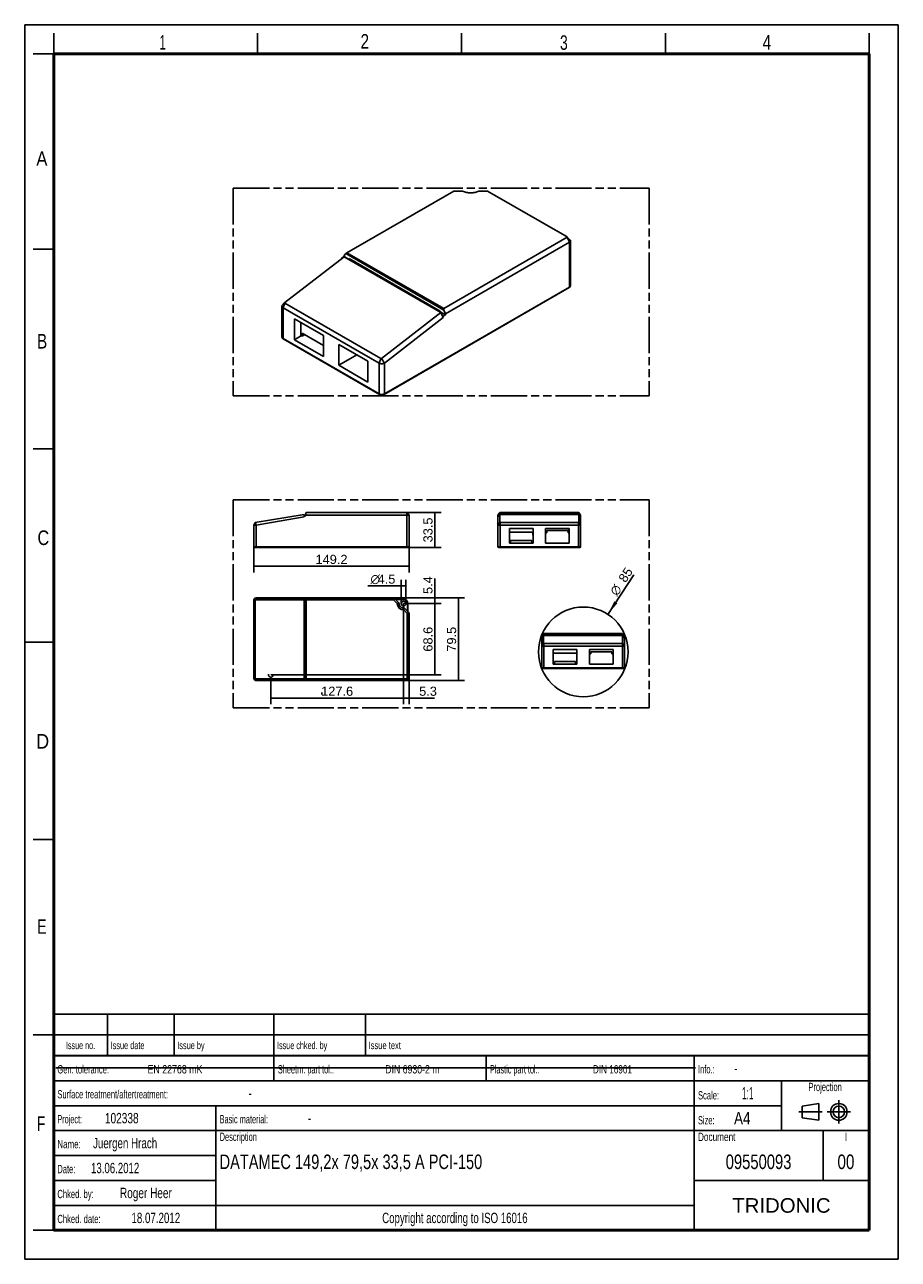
# Model space of a CAD drawing. Header units: millimetres. Extents: x 0 to 210, y 0 to 297.
import ezdxf
from ezdxf.enums import TextEntityAlignment as Align

# ---------------------------------------------------------------- set-up
doc = ezdxf.new("R2010")
doc.units = ezdxf.units.MM
doc.header["$LTSCALE"] = 19.36
for name, pattern in [('CENTER', [0.6, 0.375, -0.075, 0.075, -0.075]), ('HIDDEN', [0.2, 0.1, -0.1]), ('PHANTOM', [0.8, 0.45, -0.05, 0.1, -0.05, 0.1, -0.05])]:
    doc.linetypes.add(name, pattern=pattern)
doc.layers.get('0').update_dxf_attribs({"linetype": 'CONTINUOUS'})
for name, color, linetype in [('DEFAULT_1', 7, 'CENTER'), ('DEFAULT_2', 8, 'HIDDEN'), ('DEFAULT_3', 7, 'PHANTOM'), ('Z_AXIS', 7, 'CONTINUOUS'), ('Z_DIM_2D', 7, 'CONTINUOUS'), ('Z_NOTICE', 7, 'CONTINUOUS')]:
    doc.layers.add(name, color=color, linetype=linetype)
doc.styles.add('TEXTSTYLE_2', font='txt', dxfattribs={"width": 0.75})
doc.styles.add('TEXTSTYLE_3', font='helveticaneueltw1g-ltcn.otf')
doc.styles.add('TEXTSTYLE_4', font='gdt', dxfattribs={"width": 0.7})
doc.styles.add('TEXTSTYLE_5', font='arial.ttf')
doc.dimstyles.new('DIMSTYLE_1', dxfattribs={"dimtxt": 2.2, "dimasz": 3.5, "dimexe": 0.18, "dimexo": 0.0625, "dimgap": 0.09, "dimtad": 1, "dimdec": 1, "dimdsep": 46, "dimtxsty": 'TEXTSTYLE_3', "dimblk": '_FILLED', "dimblk1": '_FILLED', "dimblk2": '_FILLED', "dimcen": 0.09, "dimclrt": 5, "dimadec": 0, "dimazin": 0, "dimtp": 0.2, "dimtm": 0.2, "dimtfac": 1, "dimtdec": 1, "dimtofl": 0, "dimtmove": 0, "dimatfit": 3, "dimldrblk": '_FILLED', "dimfxl": 1, "dimtolj": 1, "dimarcsym": 0})
doc.dimstyles.new('DIMSTYLE_2', dxfattribs={"dimtxt": 2.2, "dimasz": 3.5, "dimexe": 0.18, "dimexo": 0.0625, "dimgap": 0.09, "dimtad": 1, "dimdec": 1, "dimlfac": 4, "dimdsep": 46, "dimtxsty": 'TEXTSTYLE_3', "dimblk": '_FILLED', "dimblk1": '_FILLED', "dimblk2": '_FILLED', "dimcen": 0.09, "dimclrt": 5, "dimadec": 0, "dimazin": 0, "dimtp": 0.5, "dimtm": 0.5, "dimtfac": 1, "dimtdec": 1, "dimtofl": 0, "dimtmove": 0, "dimatfit": 3, "dimldrblk": '_FILLED', "dimfxl": 1, "dimtolj": 1, "dimarcsym": 0})
doc.dimstyles.new('DIMSTYLE_3', dxfattribs={"dimtxt": 2.2, "dimasz": 3.5, "dimexe": 0.18, "dimexo": 0.0625, "dimgap": 0.09, "dimtad": 1, "dimdec": 1, "dimlfac": 4, "dimdsep": 46, "dimtxsty": 'TEXTSTYLE_3', "dimblk": '_FILLED', "dimblk1": '_FILLED', "dimblk2": '_FILLED', "dimcen": 0.09, "dimclrt": 5, "dimadec": 0, "dimazin": 0, "dimtp": 0.3, "dimtm": 0.3, "dimtfac": 1, "dimtdec": 1, "dimtofl": 0, "dimtmove": 0, "dimatfit": 3, "dimldrblk": '_FILLED', "dimfxl": 1, "dimtolj": 1, "dimarcsym": 0})
doc.dimstyles.new('DIMSTYLE_4', dxfattribs={"dimtxt": 2.2, "dimasz": 3.5, "dimexe": 0.18, "dimexo": 0.0625, "dimgap": 0.09, "dimtad": 1, "dimdec": 1, "dimlfac": 4, "dimdsep": 46, "dimtxsty": 'TEXTSTYLE_3', "dimblk": '_FILLED', "dimblk1": '_FILLED', "dimblk2": '_FILLED', "dimcen": 0.09, "dimclrt": 5, "dimadec": 0, "dimazin": 0, "dimtp": 0.1, "dimtm": 0.1, "dimtfac": 1, "dimtdec": 1, "dimtofl": 0, "dimtmove": 0, "dimatfit": 3, "dimldrblk": '_FILLED', "dimfxl": 1, "dimtolj": 1, "dimarcsym": 0})

# ---------------------------------------------------------------- blocks, each defined once
blk = doc.blocks.new('SYMBOL_2_BL0', base_point=(192.31, 35.47))
at = {"color": 2, "linetype": 'CONTINUOUS'}
for p, q in [((186.91, 36.87), (190.91, 37.47)), ((186.91, 34.07), (186.91, 36.87)), ((190.91, 37.47), (190.91, 33.47)), ((190.91, 33.47), (186.91, 34.07))]:
    blk.add_line(p, q, dxfattribs=at)
for radius in [2, 1.4]:
    blk.add_circle((195.71, 35.47), radius, dxfattribs=at)
at = {"layer": 'DEFAULT_1', "color": 2, "linetype": 'CENTER'}
for p, q in [((195.71, 38.27), (195.71, 32.67)), ((191.71, 35.47), (186.11, 35.47)), ((192.91, 35.47), (198.5, 35.47))]:
    blk.add_line(p, q, dxfattribs=at)
blk = doc.blocks.new('_FILLED')
at = {"color": 0, "linetype": 'BYBLOCK'}
blk.add_solid([(0, 0), (-1, 0.125), (-1, -0.125)], dxfattribs=at)
blk = doc.blocks.new('*D0')
at = {"layer": 'Z_DIM_2D', "color": 2, "linetype": 'CONTINUOUS'}
blk.add_line((140.19, 155.15), (146.44, 164.69), dxfattribs=at)
at = {"layer": 'Z_DIM_2D', "color": 2, "linetype": 'CONTINUOUS', "xscale": 3.5, "yscale": 3.5, "zscale": 3.5, "rotation": 236.7667546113}
blk.add_blockref('_FILLED', (140.19, 155.15), dxfattribs=at)
at = {"layer": 'Z_DIM_2D', "color": 5, "linetype": 'CONTINUOUS'}
for s, style, p in [(' 85', 'TEXTSTYLE_3', (143.96, 161.9)), ('n', 'TEXTSTYLE_4', (142.35, 159.45))]:
    blk.add_text(s, height=2.2, rotation=56.7668, dxfattribs=dict(at, style=style)).set_placement(p)
blk = doc.blocks.new('*D1')
at = {"layer": 'Z_DIM_2D', "color": 2, "linetype": 'CONTINUOUS'}
for p, q in [((91.06, 157.74), (91.06, 133.51)), ((59.16, 140.04), (59.16, 133.51)), ((59.16, 135.01), (75.11, 135.01)), ((91.06, 135.01), (75.11, 135.01))]:
    blk.add_line(p, q, dxfattribs=at)
at = {"layer": 'Z_DIM_2D', "color": 5, "linetype": 'CONTINUOUS', "style": 'TEXTSTYLE_3'}
blk.add_text('127.6', height=2.2, dxfattribs=at).set_placement((75.11, 135.56), align=Align.CENTER)
blk = doc.blocks.new('_NONE')
blk = doc.blocks.new('*D2')
at = {"layer": 'Z_DIM_2D', "color": 2, "linetype": 'CONTINUOUS'}
for p, q in [((91.06, 157.74), (100.08, 157.74)), ((98.58, 157.74), (98.58, 149.17)), ((98.58, 140.61), (98.58, 149.17)), ((59.16, 140.61), (100.08, 140.61))]:
    blk.add_line(p, q, dxfattribs=at)
at = {"layer": 'Z_DIM_2D', "color": 5, "linetype": 'CONTINUOUS', "style": 'TEXTSTYLE_3'}
blk.add_text('68.6', height=2.2, rotation=90, dxfattribs=at).set_placement((98.03, 149.17), align=Align.CENTER)
blk = doc.blocks.new('*D3')
at = {"layer": 'Z_DIM_2D', "color": 2, "linetype": 'CONTINUOUS'}
for p, q in [((91.9, 179.64), (100.08, 179.64)), ((98.58, 179.64), (98.58, 175.45)), ((98.58, 171.26), (98.58, 175.45)), ((91.9, 171.26), (100.08, 171.26))]:
    blk.add_line(p, q, dxfattribs=at)
at = {"layer": 'Z_DIM_2D', "color": 5, "linetype": 'CONTINUOUS', "style": 'TEXTSTYLE_3'}
blk.add_text('33.5', height=2.2, rotation=90, dxfattribs=at).set_placement((98.03, 175.45), align=Align.CENTER)
blk = doc.blocks.new('*D4')
at = {"layer": 'Z_DIM_2D', "color": 2, "linetype": 'CONTINUOUS'}
for p, q in [((55.1, 171.39), (55.1, 165.22)), ((92.4, 171.39), (92.4, 165.22)), ((55.1, 166.72), (73.75, 166.72)), ((92.4, 166.72), (73.75, 166.72))]:
    blk.add_line(p, q, dxfattribs=at)
at = {"layer": 'Z_DIM_2D', "color": 5, "linetype": 'CONTINUOUS', "style": 'TEXTSTYLE_3'}
blk.add_text('149.2', height=2.2, dxfattribs=at).set_placement((73.75, 167.27), align=Align.CENTER)
blk = doc.blocks.new('*D5')
at = {"layer": 'Z_DIM_2D', "color": 2, "linetype": 'CONTINUOUS'}
for p, q in [((88.72, 159.09), (105.76, 159.09)), ((104.26, 159.09), (104.26, 149.16)), ((104.26, 139.22), (104.26, 149.16)), ((91.9, 139.22), (105.76, 139.22))]:
    blk.add_line(p, q, dxfattribs=at)
at = {"layer": 'Z_DIM_2D', "color": 5, "linetype": 'CONTINUOUS', "style": 'TEXTSTYLE_3'}
blk.add_text('79.5', height=2.2, rotation=90, dxfattribs=at).set_placement((103.71, 149.16), align=Align.CENTER)
blk = doc.blocks.new('*D6')
at = {"layer": 'Z_DIM_2D', "color": 2, "linetype": 'CONTINUOUS'}
for p, q in [((98.57, 158.42), (98.57, 163.74)), ((88.72, 159.09), (100.07, 159.09)), ((91.06, 157.74), (100.07, 157.74)), ((98.57, 159.09), (98.57, 158.42)), ((98.57, 157.74), (98.57, 158.42))]:
    blk.add_line(p, q, dxfattribs=at)
at = {"layer": 'Z_DIM_2D', "color": 5, "linetype": 'CONTINUOUS', "style": 'TEXTSTYLE_3'}
blk.add_text('5.4', height=2.2, rotation=90, dxfattribs=at).set_placement((98.02, 160.05))
blk = doc.blocks.new('*D7')
at = {"layer": 'Z_DIM_2D', "color": 2, "linetype": 'CONTINUOUS'}
for p, q in [((91.06, 157.74), (91.06, 133.51)), ((92.4, 139.72), (92.4, 133.51)), ((91.06, 135.01), (91.73, 135.01)), ((92.4, 135.01), (91.73, 135.01)), ((91.73, 135.01), (98.51, 135.01))]:
    blk.add_line(p, q, dxfattribs=at)
at = {"layer": 'Z_DIM_2D', "color": 5, "linetype": 'CONTINUOUS', "style": 'TEXTSTYLE_3'}
blk.add_text('5.3', height=2.2, dxfattribs=at).set_placement((94.82, 135.56))
blk = doc.blocks.new('*D8')
at = {"layer": 'Z_DIM_2D', "color": 2, "linetype": 'CONTINUOUS'}
for p, q in [((90.5, 157.74), (90.5, 163.48)), ((91.63, 157.74), (91.63, 163.48)), ((91.06, 161.98), (82.47, 161.98)), ((90.5, 161.98), (91.06, 161.98)), ((91.63, 161.98), (91.06, 161.98))]:
    blk.add_line(p, q, dxfattribs=at)
at = {"layer": 'Z_DIM_2D', "color": 5, "linetype": 'CONTINUOUS'}
for s, style, p in [('n', 'TEXTSTYLE_4', (85.4, 162.53)), ('4.5', 'TEXTSTYLE_3', (89.1, 162.53))]:
    blk.add_text(s, height=2.2, dxfattribs=dict(at, style=style)).set_placement(p, align=Align.RIGHT)

msp = doc.modelspace()

# ---------------------------------------------------------------- linework, layer by layer
at = {"color": 2, "linetype": 'CONTINUOUS'}
for p, q in [((0, 0), (0, 297)), ((0, 297), (210, 297)), ((210, 0), (210, 297)), ((7, 290), (7, 295)), ((56, 290), (56, 295)), ((105, 290), (105, 295)), ((154, 290), (154, 295)), ((203, 290), (203, 295)), ((7, 290), (2, 290)), ((7, 243), (2, 243)), ((7, 195), (2, 195)), ((0, 148.5), (7, 148.5)), ((7, 101), (2, 101)), ((6.914, 48.96), (6.914, 58.96)), ((6.914, 58.96), (202.914, 58.96)), ((19.914, 48.96), (19.914, 58.96)), ((35.914, 48.96), (35.914, 58.96)), ((59.914, 48.96), (59.914, 58.96)), ((81.914, 48.96), (81.914, 58.96)), ((202.914, 48.96), (202.914, 58.96)), ((7, 54), (2, 54)), ((6.914, 53.96), (202.914, 53.96)), ((6.914, 6.96), (6.914, 48.96)), ((6.914, 48.96), (202.914, 48.96)), ((6.914, 48.96), (202.914, 48.96)), ((59.914, 42.96), (59.914, 48.96)), ((110.914, 42.96), (110.914, 48.96)), ((160.914, 6.96), (160.914, 48.96)), ((202.914, 6.96), (202.914, 48.96)), ((6.914, 42.96), (202.914, 42.96)), ((181.914, 30.96), (181.914, 42.96)), ((6.914, 36.96), (181.914, 36.96)), ((45.914, 6.96), (45.914, 36.96)), ((6.914, 30.96), (202.914, 30.96)), ((191.914, 18.96), (191.914, 30.96)), ((6.914, 24.96), (45.914, 24.96)), ((6.914, 18.96), (45.914, 18.96)), ((160.914, 18.96), (202.914, 18.96)), ((6.914, 12.96), (160.914, 12.96)), ((7, 7), (2, 7)), ((6.914, 6.96), (202.914, 6.96)), ((0, 0), (210, 0))]:
    msp.add_line(p, q, dxfattribs=at)
at = {"color": 7, "linetype": 'CONTINUOUS'}
for p, q in [((103.13, 256.99), (77.428, 242.151)), ((105.274, 256.99), (103.13, 256.99)), ((109.148, 256.99), (111.209, 256.99)), ((111.286, 256.972), (130.403, 245.935)), ((130.403, 245.847), (100.715, 228.707)), ((130.939, 244.653), (101.129, 227.442)), ((130.42, 245.922), (131.079, 245.254)), ((131.193, 234.215), (131.193, 245.006)), ((62.501, 230.137), (76.785, 241.174)), ((76.248, 240.953), (76.769, 241.253)), ((76.248, 240.759), (76.248, 240.953)), ((76.248, 240.953), (76.392, 240.87)), ((77.183, 241.949), (76.769, 241.506)), ((76.769, 241.253), (76.769, 241.506)), ((76.769, 241.253), (77.867, 240.619)), ((76.785, 241.174), (100.072, 227.729)), ((77.428, 242.151), (77.183, 241.949)), ((77.183, 241.949), (100.715, 228.363)), ((77.428, 242.151), (100.715, 228.707)), ((77.995, 240.719), (77.815, 240.579)), ((77.995, 240.719), (99.903, 228.07)), ((130.894, 233.762), (86.407, 208.077)), ((61.838, 221.887), (61.838, 229.284)), ((62.473, 230.109), (61.944, 229.53)), ((85.226, 215.57), (62.092, 228.926)), ((85.635, 216.678), (62.501, 230.034)), ((100.715, 228.363), (100.715, 228.707)), ((64.834, 226.247), (64.834, 221.223)), ((71.821, 222.214), (64.834, 226.247)), ((100.072, 227.729), (85.788, 216.693)), ((100.608, 226.522), (86.452, 215.585)), ((99.903, 228.07), (99.724, 227.93)), ((99.842, 227.862), (99.903, 227.897)), ((99.903, 227.897), (99.903, 228.07)), ((99.903, 227.897), (101.129, 227.19)), ((100.072, 227.729), (100.608, 226.522)), ((100.389, 227.015), (100.608, 226.889)), ((100.608, 226.889), (101.129, 227.19)), ((100.608, 226.522), (100.608, 226.889)), ((101.129, 227.442), (100.715, 228.363)), ((101.129, 227.19), (101.129, 227.442)), ((66.367, 225.363), (66.367, 222.285)), ((66.719, 222.081), (66.719, 222.789)), ((66.719, 222.789), (71.821, 219.843)), ((85.271, 208.077), (62.137, 221.434)), ((64.834, 221.223), (66.52, 222.196)), ((64.834, 221.223), (71.821, 217.19)), ((66.367, 222.285), (66.719, 222.081)), ((66.719, 222.081), (67.332, 222.435)), ((71.821, 217.19), (71.821, 222.214)), ((75.498, 220.091), (75.498, 215.067)), ((82.484, 216.058), (75.498, 220.091)), ((75.498, 215.067), (79.849, 217.579)), ((75.498, 215.067), (82.484, 211.034)), ((82.484, 211.034), (82.484, 216.058)), ((86.452, 215.585), (85.788, 216.693)), ((67.151, 179.211), (55.435, 177.229)), ((67.151, 178.577), (55.601, 176.624)), ((67.151, 178.577), (67.151, 179.211)), ((67.576, 178.958), (67.151, 178.883)), ((67.151, 178.836), (67.576, 178.836)), ((67.576, 179.496), (67.676, 179.639)), ((67.576, 178.836), (67.576, 179.496)), ((92.398, 179.014), (67.576, 179.014)), ((91.961, 179.639), (67.676, 179.639)), ((91.961, 179.639), (92.398, 179.014)), ((92.398, 171.389), (92.398, 179.014)), ((114.208, 179.639), (113.77, 179.014)), ((113.77, 178.577), (114.208, 179.211)), ((113.77, 171.389), (113.77, 179.014)), ((113.77, 178.836), (113.949, 178.836)), ((114.108, 179.496), (133.308, 179.496)), ((114.208, 179.639), (133.208, 179.639)), ((114.208, 177.24), (114.208, 179.211)), ((114.208, 179.211), (133.208, 179.211)), ((133.645, 179.014), (133.208, 179.639)), ((133.208, 179.211), (133.645, 178.577)), ((133.208, 179.211), (133.208, 177.24)), ((133.467, 178.836), (133.645, 178.836)), ((133.645, 171.389), (133.645, 179.014)), ((55.101, 176.613), (55.435, 177.229)), ((55.601, 176.624), (55.101, 176.613)), ((55.101, 176.613), (55.101, 171.389)), ((55.601, 176.624), (55.497, 177.24)), ((113.77, 176.624), (114.208, 177.24)), ((133.145, 177.229), (114.27, 177.229)), ((133.145, 176.613), (114.27, 176.613)), ((116.508, 175.839), (116.508, 172.289)), ((122.208, 175.839), (116.508, 175.839)), ((122.208, 172.289), (122.208, 175.839)), ((130.908, 175.839), (125.208, 175.839)), ((125.208, 175.839), (125.208, 172.289)), ((125.545, 175.289), (130.62, 175.289)), ((125.545, 174.789), (125.545, 175.289)), ((130.62, 175.289), (130.62, 174.789)), ((130.908, 172.289), (130.908, 175.839)), ((133.645, 176.624), (133.208, 177.24)), ((122.158, 174.914), (116.508, 174.914)), ((116.508, 172.414), (116.795, 172.414)), ((116.508, 172.289), (122.208, 172.289)), ((116.795, 172.414), (116.795, 172.914)), ((116.795, 172.914), (121.87, 172.914)), ((121.87, 172.914), (121.87, 172.414)), ((121.87, 172.414), (122.208, 172.414)), ((122.158, 174.164), (122.158, 174.914)), ((122.208, 174.164), (122.158, 174.164)), ((125.208, 174.789), (125.545, 174.789)), ((125.208, 172.289), (130.908, 172.289)), ((130.62, 174.789), (130.908, 174.789)), ((92.273, 171.264), (55.226, 171.264)), ((133.52, 171.264), (113.895, 171.264)), ((55.101, 139.718), (55.101, 158.593)), ((55.435, 139.718), (55.435, 158.593)), ((55.601, 159.093), (55.497, 158.656)), ((55.497, 158.656), (67.151, 158.656)), ((55.601, 159.093), (88.724, 159.093)), ((67.151, 159.093), (67.151, 139.218)), ((67.576, 158.093), (67.151, 158.093)), ((67.576, 139.218), (67.576, 159.093)), ((67.676, 158.656), (67.576, 158.756)), ((67.676, 158.656), (67.676, 139.656)), ((88.646, 158.656), (67.676, 158.656)), ((88.82, 159.074), (88.646, 158.656)), ((89.521, 157.781), (88.646, 158.656)), ((89.886, 158.035), (88.901, 159.02)), ((91.089, 158.818), (89.103, 158.818)), ((92.139, 157.768), (92.139, 155.782)), ((91.101, 156.201), (91.942, 155.36)), ((91.356, 156.565), (92.252, 155.669)), ((91.961, 155.316), (91.961, 139.718)), ((92.398, 155.316), (92.398, 139.718)), ((124.739, 150.518), (124.301, 149.893)), ((124.301, 149.456), (124.739, 150.09)), ((124.301, 142.268), (124.301, 149.893)), ((124.301, 149.715), (124.48, 149.715)), ((124.639, 150.375), (143.838, 150.375)), ((124.739, 150.518), (143.738, 150.518)), ((124.739, 148.119), (124.739, 150.09)), ((124.739, 150.09), (143.738, 150.09)), ((144.176, 149.893), (143.738, 150.518)), ((143.738, 150.09), (144.176, 149.456)), ((143.738, 150.09), (143.738, 148.119)), ((143.997, 149.715), (144.176, 149.715)), ((144.176, 142.268), (144.176, 149.893)), ((124.301, 147.502), (124.739, 148.119)), ((143.676, 148.108), (124.801, 148.108)), ((143.676, 147.492), (124.801, 147.492)), ((127.038, 146.718), (127.038, 143.168)), ((132.738, 146.718), (127.038, 146.718)), ((132.688, 145.793), (127.038, 145.793)), ((132.688, 145.043), (132.688, 145.793)), ((132.738, 143.168), (132.738, 146.718)), ((141.438, 146.718), (135.738, 146.718)), ((135.738, 146.718), (135.738, 143.168)), ((135.738, 145.668), (136.076, 145.668)), ((136.076, 146.168), (141.151, 146.168)), ((136.076, 145.668), (136.076, 146.168)), ((141.151, 146.168), (141.151, 145.668)), ((141.151, 145.668), (141.438, 145.668)), ((141.438, 143.168), (141.438, 146.718)), ((144.176, 147.502), (143.738, 148.119)), ((127.038, 143.293), (127.326, 143.293)), ((127.038, 143.168), (132.738, 143.168)), ((127.326, 143.293), (127.326, 143.793)), ((127.326, 143.793), (132.401, 143.793)), ((132.401, 143.793), (132.401, 143.293)), ((132.401, 143.293), (132.738, 143.293)), ((132.738, 145.043), (132.688, 145.043)), ((135.738, 143.168), (141.438, 143.168)), ((55.601, 139.218), (55.497, 139.656)), ((67.151, 139.656), (55.497, 139.656)), ((67.576, 140.218), (67.151, 140.218)), ((67.576, 139.556), (67.676, 139.656)), ((91.898, 139.656), (67.676, 139.656)), ((144.051, 142.143), (124.426, 142.143)), ((55.601, 139.218), (91.898, 139.218)), ((7.468, 46.042), (161.268, 46.042))]:
    msp.add_line(p, q, dxfattribs=at)
at = {"color": 9, "linetype": 'CONTINUOUS'}
for p, q in [((130.939, 244.653), (130.403, 245.847)), ((130.939, 233.861), (130.939, 244.653)), ((130.939, 233.861), (86.452, 208.176)), ((62.092, 228.926), (62.501, 230.034)), ((62.092, 221.533), (62.092, 228.926)), ((85.226, 208.176), (62.092, 221.533)), ((85.226, 215.57), (85.635, 216.678)), ((85.226, 215.57), (85.226, 208.176)), ((86.452, 215.585), (86.452, 208.176)), ((91.898, 171.264), (91.898, 179.639)), ((55.601, 171.264), (55.601, 176.624)), ((114.27, 171.264), (114.27, 177.229)), ((133.145, 171.264), (133.145, 177.229)), ((92.398, 171.389), (55.101, 171.389)), ((133.645, 171.389), (113.77, 171.389)), ((55.101, 158.593), (55.435, 158.593)), ((55.226, 139.718), (55.226, 158.593)), ((55.601, 158.968), (55.601, 159.093)), ((55.601, 158.968), (88.724, 158.968)), ((88.724, 158.968), (88.724, 159.093)), ((88.813, 158.932), (88.901, 159.02)), ((88.813, 158.932), (89.051, 158.693)), ((89.051, 158.693), (91.089, 158.693)), ((91.089, 158.693), (91.089, 158.818)), ((92.014, 157.768), (92.139, 157.768)), ((92.014, 157.768), (92.014, 155.73)), ((92.252, 155.669), (91.942, 155.36)), ((92.398, 155.316), (91.961, 155.316)), ((92.014, 155.73), (92.163, 155.581)), ((92.273, 155.316), (92.273, 139.718)), ((124.801, 142.143), (124.801, 148.108)), ((143.676, 142.143), (143.676, 148.108)), ((55.101, 139.718), (55.435, 139.718)), ((91.898, 139.218), (91.898, 139.656)), ((92.398, 139.718), (91.961, 139.718)), ((144.176, 142.268), (124.301, 142.268)), ((55.601, 139.343), (55.601, 139.218)), ((91.898, 139.343), (55.601, 139.343))]:
    msp.add_line(p, q, dxfattribs=at)
at = {"color": 7, "linetype": 'CONTINUOUS'}
for points, const_width in [([(7, 7), (7, 290)], 0.7), ([(7, 290), (203, 290)], 0.7), ([(203, 7), (203, 290)], 0.7), ([(7, 49), (203, 49)], 0.5), ([(7, 7), (203, 7)], 0.7)]:
    msp.add_lwpolyline(points, dxfattribs=dict(at, const_width=const_width))
msp.add_circle((134.282, 146.13), 10.786, dxfattribs=at)
for centre, radius, start, end in [((55.226, 171.389), 0.125, 180, 270), ((92.273, 171.389), 0.125, 270, 360), ((113.895, 171.389), 0.125, 180, 270), ((133.52, 171.389), 0.125, 270, 360), ((55.601, 158.593), 0.5, 90, 180), ((55.497, 158.593), 0.0624, 90.00001, 179.99999), ((88.724, 158.843), 0.25, 45, 90), ((91.139, 157.818), 1.618, 181.32114, 268.67886), ((89.709, 157.859), 0.25, 358.38653, 45), ((91.139, 157.818), 1.18, 178.38653, 271.61347), ((91.089, 157.768), 1.05, 0, 90), ((91.179, 156.388), 0.25, 45, 91.61347), ((91.898, 155.316), 0.0624, 0, 45), ((91.898, 155.316), 0.5, 0, 45), ((55.601, 139.718), 0.5, 180, 270), ((55.497, 139.718), 0.0624, 180.00001, 269.99999), ((91.898, 139.718), 0.5, 270, 360), ((91.898, 139.718), 0.0624, 270, 360), ((124.426, 142.268), 0.125, 180, 270), ((144.051, 142.268), 0.125, 270, 360)]:
    msp.add_arc(centre, radius, start, end, dxfattribs=at)
at = {"color": 9, "linetype": 'CONTINUOUS'}
for centre, radius, start, end in [((55.601, 158.593), 0.375, 90, 180), ((88.724, 158.843), 0.125, 45, 90), ((91.089, 157.768), 0.925, 0, 90), ((91.898, 155.316), 0.375, 0, 45), ((55.601, 139.718), 0.375, 180, 270), ((91.898, 139.718), 0.375, 270, 360)]:
    msp.add_arc(centre, radius, start, end, dxfattribs=at)
at = {"color": 7, "linetype": 'CONTINUOUS'}
for points, knots in [([(109.148, 256.99), (108.87, 256.837), (108.23, 256.613), (107.211, 256.505), (106.192, 256.613), (105.553, 256.837), (105.274, 256.99)], [0, 0, 0, 0, 0.2379487, 0.4999996, 0.7620507, 1, 1, 1, 1]), ([(111.209, 256.99), (111.216, 256.99), (111.243, 256.989), (111.269, 256.982), (111.286, 256.972)], [0, 0, 0, 0, 0.2671447, 1, 1, 1, 1]), ([(130.42, 245.922), (130.426, 245.916), (130.434, 245.904), (130.436, 245.872), (130.416, 245.855), (130.403, 245.847)], [0, 0, 0, 0, 0.2506152, 0.4756114, 1, 1, 1, 1]), ([(131.193, 245.006), (131.193, 244.973), (131.181, 244.904), (131.129, 244.809), (131.046, 244.722), (130.977, 244.674), (130.939, 244.653)], [0, 0, 0, 0, 0.2177759, 0.4509344, 0.7102268, 1, 1, 1, 1]), ([(131.079, 245.254), (131.114, 245.219), (131.171, 245.144), (131.193, 245.05), (131.193, 245.006)], [0, 0, 0, 0, 0.5273766, 1, 1, 1, 1]), ([(130.976, 233.816), (131.039, 233.864), (131.149, 233.981), (131.193, 234.138), (131.193, 234.215)], [0, 0, 0, 0, 0.5066262, 1, 1, 1, 1]), ([(61.838, 229.284), (61.838, 229.327), (61.859, 229.419), (61.912, 229.495), (61.944, 229.53)], [0, 0, 0, 0, 0.4749087, 1, 1, 1, 1]), ([(62.092, 228.926), (62.054, 228.948), (61.985, 228.996), (61.902, 229.083), (61.85, 229.181), (61.838, 229.251), (61.838, 229.284)], [0, 0, 0, 0, 0.2877089, 0.5461923, 0.780073, 1, 1, 1, 1]), ([(62.501, 230.034), (62.492, 230.039), (62.478, 230.051), (62.463, 230.085), (62.476, 230.113), (62.488, 230.126)], [0, 0, 0, 0, 0.266423, 0.5037467, 1, 1, 1, 1]), ([(61.838, 221.887), (61.838, 221.84), (61.854, 221.747), (61.94, 221.577), (62.054, 221.481), (62.137, 221.434)], [0, 0, 0, 0, 0.2451894, 0.4915907, 1, 1, 1, 1]), ([(86.452, 215.585), (86.365, 215.532), (86.164, 215.455), (85.84, 215.415), (85.516, 215.447), (85.313, 215.52), (85.226, 215.57)], [0, 0, 0, 0, 0.2384854, 0.5013181, 0.7634364, 1, 1, 1, 1]), ([(85.788, 216.693), (85.756, 216.668), (85.697, 216.655), (85.646, 216.672), (85.635, 216.678)], [0, 0, 0, 0, 0.7632034, 1, 1, 1, 1]), ([(86.407, 208.077), (86.325, 208.03), (86.138, 207.96), (85.839, 207.927), (85.541, 207.96), (85.354, 208.03), (85.271, 208.077)], [0, 0, 0, 0, 0.2419335, 0.5000071, 0.7580777, 1, 1, 1, 1]), ([(114.27, 176.613), (114.238, 176.613), (114.174, 176.613), (114.081, 176.614), (113.996, 176.615), (113.921, 176.616), (113.867, 176.617), (113.831, 176.619), (113.81, 176.62), (113.794, 176.621), (113.781, 176.621), (113.775, 176.623), (113.77, 176.623), (113.77, 176.624)], [0, 0, 0, 0, 0.1949422, 0.3823917, 0.5551457, 0.7065699, 0.8308549, 0.8812839, 0.923244, 0.9563225, 0.980229, 0.994756, 1, 1, 1, 1]), ([(114.27, 177.229), (114.262, 177.229), (114.248, 177.23), (114.228, 177.232), (114.216, 177.234), (114.208, 177.238), (114.208, 177.24)], [0, 0, 0, 0, 0.3729424, 0.6892065, 0.9042157, 1, 1, 1, 1]), ([(133.208, 177.24), (133.208, 177.238), (133.2, 177.234), (133.188, 177.232), (133.168, 177.23), (133.153, 177.229), (133.145, 177.229)], [0, 0, 0, 0, 0.0957843, 0.3107935, 0.6270576, 1, 1, 1, 1]), ([(133.645, 176.624), (133.645, 176.623), (133.641, 176.623), (133.635, 176.621), (133.622, 176.621), (133.606, 176.62), (133.585, 176.619), (133.549, 176.617), (133.494, 176.616), (133.42, 176.615), (133.334, 176.614), (133.242, 176.613), (133.178, 176.613), (133.145, 176.613)], [0, 0, 0, 0, 0.005244, 0.019771, 0.0436775, 0.076756, 0.1187161, 0.1691451, 0.2934301, 0.4448543, 0.6176083, 0.8050578, 1, 1, 1, 1]), ([(89.943, 157.947), (89.907, 157.934), (89.765, 157.882), (89.625, 157.825), (89.521, 157.781)], [0, 0, 0, 0, 0.251775, 1, 1, 1, 1]), ([(91.267, 156.622), (91.254, 156.587), (91.203, 156.445), (91.146, 156.305), (91.101, 156.201)], [0, 0, 0, 0, 0.251775, 1, 1, 1, 1]), ([(124.801, 147.492), (124.768, 147.492), (124.705, 147.492), (124.612, 147.493), (124.527, 147.493), (124.452, 147.495), (124.397, 147.496), (124.361, 147.497), (124.34, 147.498), (124.324, 147.499), (124.311, 147.5), (124.306, 147.501), (124.301, 147.502), (124.301, 147.502)], [0, 0, 0, 0, 0.1949422, 0.3823917, 0.5551457, 0.7065699, 0.8308549, 0.8812839, 0.923244, 0.9563225, 0.980229, 0.994756, 1, 1, 1, 1]), ([(124.801, 148.108), (124.793, 148.108), (124.778, 148.108), (124.758, 148.111), (124.746, 148.113), (124.739, 148.117), (124.739, 148.119)], [0, 0, 0, 0, 0.3729424, 0.6892065, 0.9042157, 1, 1, 1, 1]), ([(143.738, 148.119), (143.738, 148.117), (143.73, 148.113), (143.719, 148.111), (143.699, 148.108), (143.684, 148.108), (143.676, 148.108)], [0, 0, 0, 0, 0.0957843, 0.3107935, 0.6270576, 1, 1, 1, 1]), ([(144.176, 147.502), (144.176, 147.502), (144.171, 147.501), (144.165, 147.5), (144.153, 147.499), (144.136, 147.498), (144.115, 147.497), (144.079, 147.496), (144.025, 147.495), (143.95, 147.493), (143.865, 147.493), (143.772, 147.492), (143.708, 147.492), (143.676, 147.492)], [0, 0, 0, 0, 0.005244, 0.019771, 0.0436775, 0.076756, 0.1187161, 0.1691451, 0.2934301, 0.4448543, 0.6176083, 0.8050578, 1, 1, 1, 1])]:
    msp.add_open_spline(points, degree=3, knots=knots, dxfattribs=at)
for points in [[(130.403, 245.935), (130.409, 245.931), (130.415, 245.927), (130.42, 245.922)], [(130.894, 233.762), (130.923, 233.778), (130.95, 233.796), (130.976, 233.816)], [(62.488, 230.126), (62.492, 230.13), (62.496, 230.134), (62.501, 230.137)]]:
    msp.add_open_spline(points, degree=3, dxfattribs=at)
at = {"color": 9, "linetype": 'CONTINUOUS'}
for points, knots in [([(130.894, 233.762), (130.909, 233.77), (130.934, 233.802), (130.939, 233.84), (130.939, 233.861)], [0, 0, 0, 0, 0.4491753, 1, 1, 1, 1]), ([(131.193, 234.215), (131.193, 234.182), (131.181, 234.113), (131.129, 234.017), (131.046, 233.931), (130.977, 233.883), (130.939, 233.861)], [0, 0, 0, 0, 0.2177758, 0.4509343, 0.7102266, 1, 1, 1, 1]), ([(62.092, 221.533), (62.054, 221.555), (61.985, 221.602), (61.903, 221.689), (61.85, 221.785), (61.838, 221.854), (61.838, 221.887)], [0, 0, 0, 0, 0.2897738, 0.5490664, 0.7822246, 1, 1, 1, 1]), ([(62.137, 221.434), (62.122, 221.442), (62.097, 221.474), (62.092, 221.512), (62.092, 221.533)], [0, 0, 0, 0, 0.4491739, 1, 1, 1, 1]), ([(85.271, 208.077), (85.257, 208.086), (85.231, 208.117), (85.226, 208.156), (85.226, 208.176)], [0, 0, 0, 0, 0.4491739, 1, 1, 1, 1]), ([(85.299, 208.139), (85.293, 208.142), (85.268, 208.154), (85.244, 208.166), (85.226, 208.176)], [0, 0, 0, 0, 0.2551599, 1, 1, 1, 1]), ([(86.38, 208.139), (86.299, 208.102), (86.12, 208.047), (85.839, 208.021), (85.558, 208.047), (85.38, 208.102), (85.299, 208.139)], [0, 0, 0, 0, 0.2406096, 0.4999995, 0.7593897, 1, 1, 1, 1]), ([(86.452, 208.176), (86.446, 208.173), (86.423, 208.16), (86.398, 208.148), (86.38, 208.139)], [0, 0, 0, 0, 0.2448013, 1, 1, 1, 1]), ([(86.407, 208.077), (86.422, 208.086), (86.447, 208.117), (86.452, 208.156), (86.452, 208.176)], [0, 0, 0, 0, 0.4491753, 1, 1, 1, 1])]:
    msp.add_open_spline(points, degree=3, knots=knots, dxfattribs=at)
at = {"layer": 'DEFAULT_2', "color": 8, "linetype": 'HIDDEN'}
for p, q in [((89.103, 158.818), (89.051, 158.693)), ((92.139, 155.782), (92.014, 155.73))]:
    msp.add_line(p, q, dxfattribs=at)
at = {"layer": 'DEFAULT_3', "color": 7, "linetype": 'PHANTOM'}
for p, q in [((50.129, 257.68), (50.129, 207.68)), ((50.129, 257.68), (150.129, 257.68)), ((150.129, 257.68), (150.129, 207.68)), ((50.129, 207.68), (150.129, 207.68)), ((50.129, 182.68), (50.129, 132.68)), ((50.129, 182.68), (150.129, 182.68)), ((150.129, 182.68), (150.129, 132.68)), ((50.129, 132.68), (150.129, 132.68))]:
    msp.add_line(p, q, dxfattribs=at)
at = {"layer": 'DEFAULT_3', "color": 4, "linetype": 'PHANTOM'}
msp.add_line((71.409, 135.845), (71.409, 136.343), dxfattribs=at)
at = {"layer": 'Z_AXIS', "color": 7, "linetype": 'CONTINUOUS'}
msp.add_circle((91.064, 157.743), 0.562, dxfattribs=at)
at = {"layer": 'Z_AXIS', "color": 8, "linetype": 'HIDDEN'}
msp.add_circle((59.164, 140.606), 0.562, dxfattribs=at)

# ---------------------------------------------------------------- block references
at = {"color": 2, "linetype": 'CONTINUOUS'}
msp.add_blockref('SYMBOL_2_BL0', (192.305, 35.47), dxfattribs=at)

# ---------------------------------------------------------------- texts
at = {"color": 5, "linetype": 'CONTINUOUS', "style": 'TEXTSTYLE_2'}
for s, width, p in [('1', 0.571429, (32.414, 291)), ('2', 0.785714, (80.731, 291.24)), ('3', 0.714286, (128.684, 290.943)), ('4', 0.785714, (177.383, 290.991)), ('A', 0.857143, (2.787, 263.048)), ('B', 0.785714, (2.959, 219.099)), ('C', 0.833333, (3.07, 171.834)), ('D', 0.904762, (2.807, 122.857)), ('E', 0.714286, (3.002, 78.302)), ('F', 0.714286, (2.922, 30.897))]:
    msp.add_text(s, height=3.5, dxfattribs=dict(at, width=width)).set_placement(p)
at = {"layer": 'Z_NOTICE', "color": 5, "linetype": 'CONTINUOUS', "style": 'TEXTSTYLE_2'}
for s, height, width, p in [('Issue no.', 1.8, 0.698413, (13.414, 50.56)), ('Projection', 2, 0.652381, (192.414, 40.46)), ('I', 2, 0.642857, (197.414, 28.46)), ('Copyright according to ISO 16016', 2.5, 0.694196, (103.414, 8.71))]:
    msp.add_text(s, height=height, dxfattribs=dict(at, width=width)).set_placement(p, align=Align.CENTER)
for s, height, width, p in [('Issue date ', 1.8, 0.707792, (20.664, 50.56)), ('Issue by ', 1.8, 0.71164, (36.664, 50.56)), ('Issue chked. by', 1.8, 0.698413, (60.664, 50.56)), ('Issue text ', 1.8, 0.694805, (82.664, 50.56)), ('Gen. tolerance:', 2, 0.657143, (7.851, 44.71)), ('EN 22768 mK', 2, 0.792208, (29.53, 44.71)), ('Sheetm. part tol.:', 2, 0.662698, (60.851, 44.71)), ('DIN 6930-2 m', 2, 0.78373, (86.672, 44.71)), ('Plastic part tol.:', 2, 0.632275, (111.851, 44.71)), ('DIN 16901', 2, 0.73545, (136.577, 44.71)), ('Info.: ', 2, 0.622449, (161.851, 44.71)), ('-', 2.5, 0.714286, (170.565, 44.71)), ('Surface treatment/aftertreatment: ', 2, 0.67577, (7.851, 38.71)), ('-', 2.5, 0.714286, (53.803, 38.71)), ('Scale:  ', 2, 0.660714, (161.851, 38.46)), ('1:1', 3, 0.5, (172.422, 38.46)), ('Project: ', 2, 0.634921, (7.851, 32.71)), ('102338', 2.5, 0.72619, (19.28, 32.71)), ('Basic material: ', 2, 0.66369, (46.851, 32.71)), ('-', 2.5, 0.714286, (68.089, 32.71)), ('Size: ', 2, 0.646825, (161.851, 32.46)), (' A4', 3, 0.809524, (169.613, 32.46)), ('Description', 2, 0.670996, (46.851, 28.46)), ('Document', 2, 0.738095, (161.851, 28.46)), ('Name: ', 2, 0.714286, (7.851, 26.71)), ('Juergen Hrach', 2.5, 0.703297, (16.422, 26.71)), ('Date: ', 2, 0.674603, (7.851, 20.71)), ('13.06.2012', 2.5, 0.692857, (15.946, 20.71)), ('Chked. by: ', 2, 0.683983, (7.851, 14.71)), ('Roger Heer', 2.5, 0.721429, (22.899, 14.71)), ('Chked. date: ', 2, 0.684982, (7.851, 8.71)), ('18.07.2012', 2.5, 0.7, (25.661, 8.71))]:
    msp.add_text(s, height=height, dxfattribs=dict(at, width=width)).set_placement(p)
at = {"layer": 'Z_NOTICE', "color": 7, "linetype": 'CONTINUOUS', "style": 'TEXTSTYLE_2', "width": 0.74898}
msp.add_text('DATAMEC 149,2x 79,5x 33,5 A PCI-150', height=3.5, dxfattribs=at).set_placement((46.851, 21.71))
at = {"layer": 'Z_NOTICE', "color": 7, "linetype": 'CONTINUOUS', "style": 'TEXTSTYLE_2'}
for s, width, p in [('09550093', 0.758929, (176.414, 21.71)), ('00', 0.785714, (197.414, 21.71))]:
    msp.add_text(s, height=3.5, dxfattribs=dict(at, width=width)).set_placement(p, align=Align.CENTER)
at = {"layer": 'Z_NOTICE', "color": 5, "linetype": 'CONTINUOUS', "style": 'TEXTSTYLE_5'}
msp.add_text('TRIDONIC', height=3.5, dxfattribs=at).set_placement((181.914, 11.21), align=Align.CENTER)

# ---------------------------------------------------------------- dimensions: what is measured, and where the dimension line sits
at = {"layer": 'Z_DIM_2D', "color": 2, "linetype": 'CONTINUOUS'}
for base, p1, p2, angle, dimstyle, picture, middle in [((98.583, 179.639), (91.898, 171.264), (91.898, 179.639), 90, 'DIMSTYLE_3', '*D3', (98.092, 173.14)), ((98.574, 157.743), (88.724, 159.093), (91.064, 157.743), 270, 'DIMSTYLE_4', '*D6', (96.924, 161.894)), ((59.164, 135.011), (91.064, 157.743), (59.164, 140.043), 180, 'DIMSTYLE_2', '*D1', (71.789, 136.661)), ((98.580670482, 140.605785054), (91.063731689, 157.743285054), (59.163731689, 140.605785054), 270, 'DIMSTYLE_3', '*D2', (98.089308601, 146.862819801)), ((104.256, 139.218), (88.724, 159.093), (91.898, 139.218), 270, 'DIMSTYLE_3', '*D5', (103.765, 146.844)), ((91.064, 135.012), (92.398, 139.718), (91.064, 157.743), 180, 'DIMSTYLE_4', '*D7', (96.666, 136.662))]:
    dim = msp.add_linear_dim(base=base, p1=p1, p2=p2, angle=angle, dimstyle=dimstyle, override={"dimblk1": 'NONE', "dimblk2": 'NONE', "dimsah": 1}, dxfattribs=at)
    dim.commit()
    dim.dimension.update_dxf_attribs({"geometry": picture, "text_midpoint": middle, "dimtype": 160})
dim = msp.add_linear_dim(base=(92.398, 166.721), p1=(55.101, 171.389), p2=(92.398, 171.389), dimstyle='DIMSTYLE_2', override={"dimblk1": 'NONE', "dimblk2": 'NONE', "dimsah": 1}, dxfattribs=at)
dim.commit()
dim.dimension.update_dxf_attribs({"geometry": '*D4', "text_midpoint": (70.425, 168.371), "dimtype": 160})
dim = msp.add_radius_dim(center=(134.282, 146.13), mpoint=(140.194, 155.152), text='%%c 85', dimstyle='DIMSTYLE_1', dxfattribs=at)
dim.commit()
dim.dimension.update_dxf_attribs({"geometry": '*D0', "text_midpoint": (143.247, 162.823), "dimtype": 164})
dim = msp.add_linear_dim(base=(91.626, 161.979), p1=(90.501, 157.743), p2=(91.626, 157.743), text='%%c<>', dimstyle='DIMSTYLE_4', override={"dimblk1": 'NONE', "dimblk2": 'NONE', "dimsah": 1}, dxfattribs=at)
dim.commit()
dim.dimension.update_dxf_attribs({"geometry": '*D8', "text_midpoint": (82.469, 163.629), "dimtype": 160})

doc.saveas('drawing.dxf')
